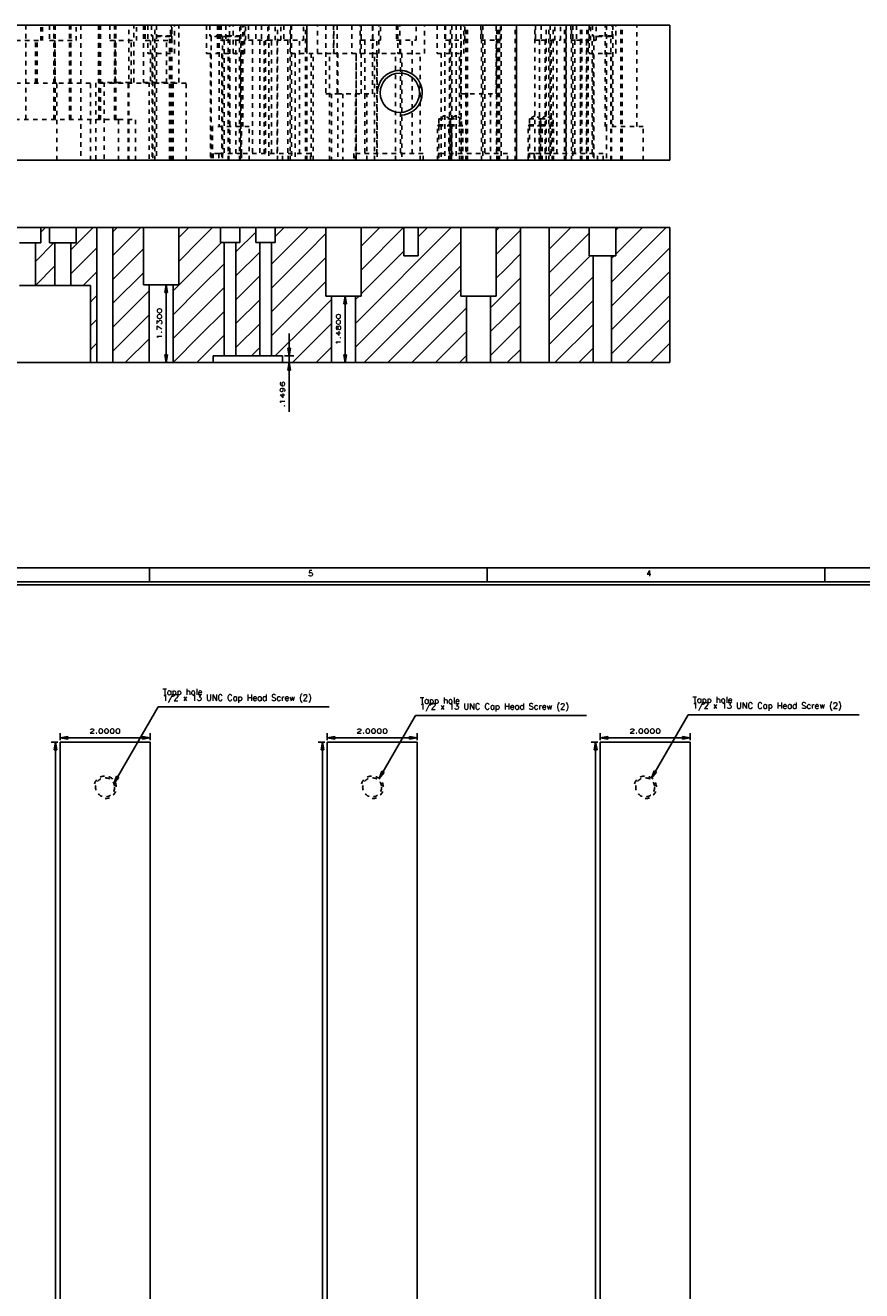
# Model space of a CAD drawing. Header units: inches. Extents: x 3 to 289, y 4 to 291.
# Tile 140 of 256: x 134 to 152, y 32 to 61. Entities that reach past the tile are written whole.
import ezdxf
from ezdxf.enums import TextEntityAlignment as Align

# ---------------------------------------------------------------- set-up
doc = ezdxf.new("R2010")
doc.units = ezdxf.units.IN
doc.header["$LTSCALE"] = 0.5
doc.header["$MEASUREMENT"] = 0
doc.linetypes.add('HIDDEN', pattern=[0.225, 0.15, -0.075])
for name, color, linetype in [('DIN', 7, 'Continuous'), ('DST', 7, 'Continuous'), ('MFB', 7, 'Continuous'), ('PLOTVIEW1', 7, 'Continuous')]:
    doc.layers.add(name, color=color, linetype=linetype)
doc.styles.add('VERO0-Simplex', font='simplex_.ttf')
doc.styles.add('VERO5-RomanD', font='romand__.ttf')

# ---------------------------------------------------------------- blocks, each defined once
blk = doc.blocks.new('ArrowheadClosed')
at = {"color": 0}
for p, q in [((0, 0), (-1, 0.18)), ((-1, 0.18), (-1, -0.18)), ((-1, -0.18), (0, 0))]:
    blk.add_line(p, q, dxfattribs=at)

msp = doc.modelspace()

# ---------------------------------------------------------------- linework, layer by layer
at = {"layer": 'DIN', "color": 254, "linetype": 'Continuous'}
for p, q in [((134.106, 56.092), (133.516, 56.092)), ((134.209, 56.092), (134.106, 55.988)), ((134.106, 56.092), (134.106, 55.751)), ((134.106, 56.092), (134.303, 56.092)), ((134.303, 55.751), (134.303, 56.092)), ((134.894, 56.092), (134.303, 56.092)), ((135.27, 56.092), (134.775, 55.597)), ((134.894, 56.092), (134.894, 55.751)), ((134.894, 56.092), (135.278, 56.092)), ((135.278, 56.092), (135.351, 56.092)), ((135.351, 53.092), (135.351, 56.092)), ((135.351, 56.092), (135.71, 56.092)), ((136.331, 56.092), (135.71, 55.471)), ((135.8, 56.092), (135.71, 56.001)), ((135.71, 56.092), (135.71, 53.092)), ((135.71, 56.092), (136.39, 56.092)), ((137.171, 56.092), (136.39, 56.092)), ((136.39, 54.822), (136.39, 56.092)), ((137.391, 56.092), (137.171, 55.871)), ((137.171, 56.092), (137.171, 54.822)), ((137.171, 56.092), (137.642, 56.092)), ((137.922, 56.092), (137.642, 55.812)), ((137.642, 56.092), (138.095, 56.092)), ((138.095, 55.761), (138.095, 56.092)), ((138.528, 56.092), (138.095, 56.092)), ((138.883, 55.992), (138.442, 55.551)), ((138.528, 56.092), (138.528, 55.761)), ((138.528, 56.092), (138.883, 56.092)), ((138.883, 55.761), (138.883, 56.092)), ((139.316, 56.092), (138.883, 56.092)), ((140.037, 56.086), (139.229, 55.278)), ((139.513, 56.092), (139.316, 55.895)), ((139.316, 56.092), (139.316, 55.761)), ((139.316, 56.092), (140.037, 56.092)), ((140.043, 56.092), (140.037, 56.086)), ((140.037, 56.092), (140.44, 56.092)), ((140.44, 54.572), (140.44, 56.092)), ((141.221, 56.092), (140.44, 56.092)), ((143.225, 56.092), (141.096, 53.963)), ((142.164, 56.092), (141.221, 55.148)), ((141.634, 56.092), (141.221, 55.679)), ((141.221, 56.092), (141.221, 54.572)), ((141.221, 56.092), (142.171, 56.092)), ((142.171, 56.092), (142.491, 56.092)), ((142.171, 55.467), (142.171, 56.092)), ((142.695, 56.092), (142.491, 55.888)), ((142.491, 56.092), (142.491, 55.467)), ((142.491, 56.092), (143.44, 56.092)), ((143.44, 54.572), (143.44, 56.092)), ((144.221, 56.092), (143.44, 56.092)), ((144.286, 56.092), (144.221, 56.027)), ((144.221, 56.092), (144.221, 54.572)), ((144.221, 56.092), (144.42, 56.092)), ((144.42, 56.092), (144.76, 56.092)), ((144.76, 56.036), (144.42, 55.696)), ((144.76, 53.092), (144.76, 56.092)), ((144.76, 56.092), (145.401, 56.092)), ((145.877, 56.092), (145.401, 55.616)), ((145.401, 56.092), (145.401, 53.092)), ((145.401, 56.092), (146.284, 56.092)), ((146.284, 55.968), (145.401, 55.085)), ((146.284, 55.467), (146.284, 56.092)), ((146.878, 56.092), (146.284, 56.092)), ((147.998, 56.092), (146.784, 54.877)), ((147.468, 56.092), (146.878, 55.501)), ((146.937, 56.092), (146.878, 56.032)), ((146.878, 56.092), (146.878, 55.467)), ((146.878, 56.092), (148.081, 56.092)), ((148.081, 56.092), (148.081, 53.092)), ((133.988, 55.751), (133.634, 55.751)), ((134.399, 55.751), (133.988, 55.34)), ((133.988, 55.751), (133.988, 54.806)), ((134.106, 55.751), (133.988, 55.751)), ((134.421, 55.751), (134.303, 55.751)), ((134.775, 55.751), (134.421, 55.751)), ((134.421, 54.806), (134.421, 55.751)), ((134.775, 55.751), (134.775, 54.806)), ((134.894, 55.751), (134.775, 55.751)), ((137.642, 55.812), (137.171, 55.341)), ((138.121, 55.761), (137.642, 55.282)), ((138.182, 55.761), (138.095, 55.761)), ((138.182, 53.241), (138.182, 55.761)), ((138.442, 55.761), (138.182, 55.761)), ((138.442, 55.761), (138.442, 53.241)), ((138.528, 55.761), (138.442, 55.761)), ((138.969, 55.761), (138.883, 55.761)), ((139.229, 55.761), (138.969, 55.761)), ((138.969, 53.241), (138.969, 55.761)), ((139.229, 55.761), (139.229, 53.241)), ((139.316, 55.761), (139.229, 55.761)), ((140.44, 55.958), (140.037, 55.555)), ((143.44, 55.776), (141.096, 53.432)), ((144.42, 55.696), (144.221, 55.497)), ((135.278, 55.569), (134.775, 55.067)), ((135.351, 55.642), (135.278, 55.569)), ((136.39, 55.62), (135.71, 54.941)), ((138.969, 55.548), (138.442, 55.021)), ((140.037, 55.555), (139.229, 54.747)), ((140.44, 55.428), (140.037, 55.025)), ((142.171, 55.567), (141.221, 54.618)), ((142.491, 55.467), (142.171, 55.467)), ((144.76, 55.506), (144.42, 55.165)), ((146.312, 55.467), (145.401, 54.555)), ((146.378, 55.467), (146.284, 55.467)), ((146.378, 53.092), (146.378, 55.467)), ((146.784, 55.467), (146.378, 55.467)), ((148.081, 55.644), (146.784, 54.347)), ((146.843, 55.467), (146.784, 55.408)), ((146.784, 55.467), (146.784, 53.092)), ((146.878, 55.467), (146.784, 55.467)), ((134.421, 55.243), (133.988, 54.809)), ((137.642, 55.282), (137.046, 54.686)), ((138.182, 55.291), (137.642, 54.751)), ((143.44, 55.246), (141.286, 53.092)), ((144.42, 55.165), (144.221, 54.966)), ((135.278, 55.039), (135.045, 54.806)), ((135.351, 55.112), (135.278, 55.039)), ((136.39, 55.09), (135.71, 54.41)), ((138.969, 55.018), (138.442, 54.49)), ((140.037, 55.025), (139.229, 54.217)), ((140.44, 54.898), (140.037, 54.495)), ((144.76, 54.975), (144.42, 54.635)), ((146.378, 55.001), (145.401, 54.025)), ((148.081, 55.114), (146.784, 53.817)), ((133.634, 54.806), (133.988, 54.806)), ((133.988, 54.806), (134.421, 54.806)), ((134.421, 54.806), (134.775, 54.806)), ((134.775, 54.806), (135.209, 54.806)), ((135.209, 54.806), (135.209, 53.092)), ((135.351, 54.582), (135.278, 54.509)), ((136.515, 54.685), (135.71, 53.88)), ((136.515, 54.822), (136.39, 54.822)), ((136.515, 53.092), (136.515, 54.822)), ((137.046, 54.822), (136.515, 54.822)), ((137.046, 54.822), (137.046, 53.092)), ((137.171, 54.822), (137.046, 54.822)), ((137.642, 54.751), (137.046, 54.155)), ((138.182, 54.761), (137.642, 54.221)), ((140.565, 54.572), (140.44, 54.572)), ((140.565, 53.092), (140.565, 54.572)), ((141.096, 54.572), (140.565, 54.572)), ((141.175, 54.572), (141.096, 54.493)), ((141.096, 54.572), (141.096, 53.092)), ((141.221, 54.572), (141.096, 54.572)), ((143.44, 54.716), (141.816, 53.092)), ((143.565, 54.572), (143.44, 54.572)), ((143.565, 53.092), (143.565, 54.572)), ((144.096, 54.572), (143.565, 54.572)), ((144.42, 54.635), (144.096, 54.311)), ((144.096, 54.572), (144.096, 53.092)), ((144.221, 54.572), (144.096, 54.572)), ((148.081, 54.583), (146.784, 53.286)), ((135.278, 54.509), (135.209, 54.439)), ((138.969, 54.488), (138.442, 53.96)), ((140.037, 54.495), (139.229, 53.687)), ((140.565, 54.492), (140.037, 53.964)), ((143.565, 54.31), (142.346, 53.092)), ((144.76, 54.445), (144.42, 54.105)), ((146.378, 54.471), (145.401, 53.494)), ((135.351, 54.051), (135.278, 53.978)), ((136.515, 54.154), (135.71, 53.35)), ((137.642, 54.221), (137.046, 53.625)), ((138.182, 54.23), (137.642, 53.691)), ((144.42, 54.105), (144.096, 53.781)), ((148.081, 54.053), (147.119, 53.092)), ((135.278, 53.978), (135.209, 53.909)), ((138.969, 53.957), (138.442, 53.43)), ((140.037, 53.964), (139.314, 53.241)), ((140.565, 53.962), (140.037, 53.434)), ((143.565, 53.78), (142.877, 53.092)), ((144.76, 53.915), (144.42, 53.574)), ((146.378, 53.941), (145.528, 53.092)), ((135.278, 53.448), (135.209, 53.378)), ((135.351, 53.521), (135.278, 53.448)), ((136.515, 53.624), (135.982, 53.092)), ((137.642, 53.691), (137.046, 53.095)), ((138.182, 53.7), (137.642, 53.16)), ((140.037, 53.434), (139.695, 53.092)), ((144.42, 53.574), (144.096, 53.25)), ((148.081, 53.523), (147.65, 53.092)), ((137.642, 53.16), (137.573, 53.092)), ((137.938, 53.092), (137.938, 53.241)), ((137.938, 53.241), (138.182, 53.241)), ((138.182, 53.241), (138.442, 53.241)), ((138.442, 53.241), (138.969, 53.241)), ((138.969, 53.427), (138.784, 53.241)), ((138.969, 53.241), (139.229, 53.241)), ((139.229, 53.241), (139.473, 53.241)), ((139.473, 53.241), (139.473, 53.092)), ((140.565, 53.432), (140.225, 53.092)), ((143.565, 53.25), (143.407, 53.092)), ((144.76, 53.384), (144.468, 53.092)), ((146.378, 53.41), (146.059, 53.092)), ((135.209, 53.092), (133.201, 53.092)), ((135.278, 53.092), (135.209, 53.092)), ((135.351, 53.092), (135.278, 53.092)), ((135.71, 53.092), (135.351, 53.092)), ((136.515, 53.092), (135.71, 53.092)), ((136.515, 53.094), (136.513, 53.092)), ((137.046, 53.092), (136.515, 53.092)), ((137.642, 53.092), (137.046, 53.092)), ((137.938, 53.092), (137.642, 53.092)), ((139.473, 53.092), (137.938, 53.092)), ((140.037, 53.092), (139.473, 53.092)), ((140.565, 53.092), (140.037, 53.092)), ((141.096, 53.092), (140.565, 53.092)), ((143.565, 53.092), (141.096, 53.092)), ((144.096, 53.092), (143.565, 53.092)), ((144.42, 53.092), (144.096, 53.092)), ((144.76, 53.092), (144.42, 53.092)), ((145.401, 53.092), (144.76, 53.092)), ((146.378, 53.092), (145.401, 53.092)), ((146.784, 53.092), (146.378, 53.092)), ((148.081, 53.092), (146.784, 53.092))]:
    msp.add_line(p, q, dxfattribs=at)
at = {"layer": 'DIN', "color": 56, "linetype": 'Continuous'}
for p, q in [((136.996, 54.822), (136.792, 54.822)), ((136.892, 53.092), (136.892, 54.822)), ((140.615, 54.572), (140.967, 54.572)), ((140.867, 53.092), (140.867, 54.572)), ((139.624, 53.241), (139.624, 53.741)), ((139.523, 53.241), (139.724, 53.241)), ((139.624, 53.092), (139.624, 53.241)), ((136.996, 53.092), (136.792, 53.092)), ((139.523, 53.092), (139.724, 53.092)), ((139.624, 51.999), (139.624, 53.092)), ((140.615, 53.092), (140.967, 53.092))]:
    msp.add_line(p, q, dxfattribs=at)
at = {"layer": 'DST', "color": 56, "linetype": 'Continuous'}
for p, q in [((134.534, 44.703), (134.534, 44.853)), ((134.534, 44.753), (136.534, 44.753)), ((136.534, 44.703), (136.534, 44.853)), ((140.466, 44.703), (140.466, 44.853)), ((140.466, 44.753), (142.466, 44.753)), ((142.466, 44.703), (142.466, 44.853)), ((146.531, 44.703), (146.531, 44.853)), ((146.531, 44.753), (148.531, 44.753)), ((148.531, 44.703), (148.531, 44.853)), ((134.484, 44.653), (134.334, 44.653)), ((134.434, 18.153), (134.434, 44.653)), ((140.416, 44.653), (140.266, 44.653)), ((140.366, 18.153), (140.366, 44.653)), ((146.481, 44.653), (146.331, 44.653)), ((146.431, 18.153), (146.431, 44.653))]:
    msp.add_line(p, q, dxfattribs=at)
at = {"layer": 'DST', "color": 9, "linetype": 'Continuous'}
for p, q in [((134.534, 18.153), (134.534, 44.653)), ((134.534, 44.653), (136.534, 44.653)), ((136.534, 44.653), (136.534, 18.153)), ((140.466, 18.153), (140.466, 44.653)), ((140.466, 44.653), (142.466, 44.653)), ((142.466, 44.653), (142.466, 18.153)), ((146.531, 18.153), (146.531, 44.653)), ((146.531, 44.653), (148.531, 44.653)), ((148.531, 44.653), (148.531, 18.153))]:
    msp.add_line(p, q, dxfattribs=at)
at = {"layer": 'DST', "color": 254, "linetype": 'HIDDEN'}
for centre in [(135.534, 43.653), (141.466, 43.653), (147.531, 43.653)]:
    msp.add_circle(centre, 0.211, dxfattribs=at)
for centre in [(135.534, 43.653), (141.466, 43.653), (147.531, 43.653)]:
    msp.add_arc(centre, 0.25, 270, 180, dxfattribs=at)
at = {"layer": 'MFB', "color": 254, "linetype": 'Continuous'}
for p, q in [((148.081, 60.589), (117.581, 60.589)), ((148.081, 60.589), (148.081, 57.589)), ((117.581, 57.589), (148.081, 57.589))]:
    msp.add_line(p, q, dxfattribs=at)
at = {"layer": 'MFB', "color": 254, "linetype": 'HIDDEN'}
for p, q in [((133.773, 58.497), (133.773, 60.589)), ((134.106, 60.248), (134.106, 60.589)), ((134.144, 60.248), (134.144, 60.589)), ((134.303, 60.589), (134.303, 60.248)), ((134.398, 58.497), (134.398, 60.589)), ((134.429, 60.589), (134.429, 58.497)), ((134.742, 58.497), (134.742, 60.589)), ((134.773, 58.497), (134.773, 60.589)), ((134.894, 60.248), (134.894, 60.589)), ((134.999, 60.589), (134.999, 57.589)), ((135.39, 60.589), (135.39, 59.319)), ((135.398, 58.497), (135.398, 60.589)), ((135.429, 60.589), (135.429, 58.497)), ((135.641, 60.589), (135.641, 60.248)), ((135.742, 58.497), (135.742, 60.589)), ((135.773, 58.497), (135.773, 60.589)), ((136.062, 57.589), (136.062, 60.589)), ((136.171, 59.319), (136.171, 60.589)), ((136.231, 60.248), (136.231, 60.589)), ((136.39, 60.589), (136.39, 59.319)), ((136.428, 60.589), (136.428, 60.248)), ((136.484, 60.589), (136.484, 59.964)), ((136.562, 60.589), (136.562, 60.357)), ((136.643, 57.589), (136.643, 60.589)), ((136.674, 60.589), (136.674, 57.589)), ((136.987, 57.589), (136.987, 60.589)), ((136.999, 60.357), (136.999, 60.589)), ((137.018, 57.589), (137.018, 60.589)), ((137.019, 60.248), (137.019, 60.589)), ((137.078, 59.964), (137.078, 60.589)), ((137.171, 59.319), (137.171, 60.589)), ((137.784, 60.589), (137.784, 59.964)), ((137.862, 60.589), (137.862, 60.357)), ((138.034, 60.589), (138.034, 59.964)), ((138.065, 60.589), (138.065, 58.339)), ((138.095, 60.589), (138.095, 60.258)), ((138.112, 60.589), (138.112, 60.357)), ((138.22, 60.589), (138.22, 60.258)), ((138.299, 60.357), (138.299, 60.589)), ((138.378, 59.964), (138.378, 60.589)), ((138.528, 60.258), (138.528, 60.589)), ((138.549, 60.589), (138.549, 57.589)), ((138.596, 58.339), (138.596, 60.589)), ((138.628, 59.964), (138.628, 60.589)), ((138.653, 60.258), (138.653, 60.589)), ((138.72, 60.589), (138.72, 60.258)), ((138.883, 60.589), (138.883, 60.258)), ((139.008, 60.589), (139.008, 60.258)), ((139.153, 60.258), (139.153, 60.589)), ((139.174, 60.589), (139.174, 57.589)), ((139.316, 60.258), (139.316, 60.589)), ((139.362, 57.589), (139.362, 60.589)), ((139.441, 60.258), (139.441, 60.589)), ((139.508, 60.589), (139.508, 60.258)), ((139.643, 57.589), (139.643, 60.589)), ((139.659, 60.589), (139.659, 59.964)), ((139.674, 60.589), (139.674, 57.589)), ((139.941, 60.258), (139.941, 60.589)), ((139.987, 57.589), (139.987, 60.589)), ((140.018, 60.589), (140.018, 59.964)), ((140.018, 57.589), (140.018, 60.589)), ((140.253, 59.964), (140.253, 60.589)), ((140.44, 60.589), (140.44, 59.069)), ((140.609, 60.589), (140.609, 59.964)), ((140.612, 59.964), (140.612, 60.589)), ((140.69, 60.589), (140.69, 59.069)), ((141.018, 60.589), (141.018, 59.964)), ((141.203, 59.964), (141.203, 60.589)), ((141.22, 60.589), (141.22, 60.258)), ((141.221, 59.069), (141.221, 60.589)), ((141.471, 59.069), (141.471, 60.589)), ((141.484, 60.589), (141.484, 59.964)), ((141.612, 59.964), (141.612, 60.589)), ((141.653, 60.258), (141.653, 60.589)), ((142.008, 60.589), (142.008, 60.258)), ((142.034, 60.589), (142.034, 59.964)), ((142.078, 59.964), (142.078, 60.589)), ((142.441, 60.258), (142.441, 60.589)), ((142.628, 59.964), (142.628, 60.589)), ((142.909, 60.589), (142.909, 59.964)), ((143.081, 60.589), (143.081, 57.589)), ((143.095, 60.589), (143.095, 60.258)), ((143.206, 57.589), (143.206, 60.589)), ((143.237, 60.589), (143.237, 57.589)), ((143.331, 60.589), (143.331, 57.589)), ((143.44, 60.589), (143.44, 59.069)), ((143.503, 59.964), (143.503, 60.589)), ((143.528, 60.258), (143.528, 60.589)), ((143.549, 57.589), (143.549, 60.589)), ((143.581, 57.589), (143.581, 60.589)), ((143.883, 60.589), (143.883, 60.258)), ((143.893, 57.589), (143.893, 60.589)), ((143.924, 60.589), (143.924, 57.589)), ((144.221, 59.069), (144.221, 60.589)), ((144.237, 57.589), (144.237, 60.589)), ((144.268, 57.589), (144.268, 60.589)), ((144.298, 57.589), (144.298, 60.589)), ((144.316, 60.258), (144.316, 60.589)), ((144.329, 60.589), (144.329, 57.589)), ((144.642, 57.589), (144.642, 60.589)), ((144.673, 57.589), (144.673, 60.589)), ((144.674, 60.589), (144.674, 57.589)), ((145.081, 57.589), (145.081, 60.589)), ((145.095, 60.589), (145.095, 60.258)), ((145.22, 60.589), (145.22, 60.258)), ((145.331, 57.589), (145.331, 60.589)), ((145.393, 57.589), (145.393, 60.589)), ((145.424, 60.589), (145.424, 57.589)), ((145.487, 57.589), (145.487, 60.589)), ((145.528, 60.258), (145.528, 60.589)), ((145.653, 60.258), (145.653, 60.589)), ((145.737, 57.589), (145.737, 60.589)), ((145.748, 57.589), (145.748, 60.589)), ((145.768, 57.589), (145.768, 60.589)), ((145.779, 60.589), (145.779, 57.589)), ((145.883, 60.589), (145.883, 60.258)), ((145.893, 57.589), (145.893, 60.589)), ((145.924, 60.589), (145.924, 57.589)), ((146.008, 60.589), (146.008, 60.258)), ((146.092, 57.589), (146.092, 60.589)), ((146.123, 57.589), (146.123, 60.589)), ((146.237, 57.589), (146.237, 60.589)), ((146.268, 57.589), (146.268, 60.589)), ((146.284, 60.589), (146.284, 59.964)), ((146.316, 60.258), (146.316, 60.589)), ((146.362, 60.589), (146.362, 60.357)), ((146.441, 60.258), (146.441, 60.589)), ((146.643, 58.339), (146.643, 60.589)), ((146.674, 60.589), (146.674, 58.339)), ((146.799, 60.357), (146.799, 60.589)), ((146.815, 60.589), (146.815, 58.339)), ((146.878, 59.964), (146.878, 60.589)), ((146.987, 57.589), (146.987, 60.589)), ((147.018, 57.589), (147.018, 60.589)), ((147.346, 58.339), (147.346, 60.589)), ((133.553, 60.248), (134.144, 60.248)), ((133.988, 59.303), (133.988, 60.248)), ((134.025, 59.303), (134.025, 60.248)), ((134.303, 60.248), (134.894, 60.248)), ((134.421, 60.248), (134.421, 59.303)), ((134.775, 59.303), (134.775, 60.248)), ((135.641, 60.248), (136.231, 60.248)), ((135.759, 60.248), (135.759, 59.303)), ((136.113, 59.303), (136.113, 60.248)), ((136.428, 60.248), (137.019, 60.248)), ((136.546, 60.248), (136.546, 59.303)), ((136.999, 60.357), (136.562, 60.357)), ((136.562, 60.357), (136.593, 60.339)), ((136.968, 60.339), (136.593, 60.339)), ((136.593, 60.339), (136.593, 57.589)), ((136.9, 59.303), (136.9, 60.248)), ((136.968, 60.339), (136.999, 60.357)), ((136.968, 57.589), (136.968, 60.339)), ((138.299, 60.357), (137.862, 60.357)), ((137.862, 60.357), (137.893, 60.339)), ((138.268, 60.339), (137.893, 60.339)), ((137.893, 60.339), (137.893, 57.589)), ((138.095, 60.258), (138.22, 60.258)), ((138.112, 60.357), (138.143, 60.339)), ((138.143, 60.339), (138.143, 57.589)), ((138.182, 60.258), (138.182, 57.738)), ((138.22, 60.258), (138.653, 60.258)), ((138.268, 60.339), (138.299, 60.357)), ((138.268, 57.589), (138.268, 60.339)), ((138.518, 60.339), (138.268, 60.339)), ((138.549, 60.357), (138.299, 60.357)), ((138.307, 60.258), (138.307, 57.738)), ((138.442, 57.738), (138.442, 60.258)), ((138.518, 60.339), (138.549, 60.357)), ((138.518, 57.589), (138.518, 60.339)), ((138.567, 57.738), (138.567, 60.258)), ((138.72, 60.258), (139.153, 60.258)), ((138.807, 60.258), (138.807, 57.738)), ((138.969, 60.258), (138.969, 57.738)), ((139.067, 57.738), (139.067, 60.258)), ((139.094, 60.258), (139.094, 57.738)), ((139.153, 60.258), (139.441, 60.258)), ((139.229, 57.738), (139.229, 60.258)), ((139.354, 57.738), (139.354, 60.258)), ((139.508, 60.258), (139.941, 60.258)), ((139.594, 60.258), (139.594, 57.738)), ((139.854, 57.738), (139.854, 60.258)), ((141.22, 60.258), (141.653, 60.258)), ((141.307, 60.258), (141.307, 57.738)), ((141.567, 57.738), (141.567, 60.258)), ((142.008, 60.258), (142.441, 60.258)), ((142.094, 60.258), (142.094, 57.738)), ((142.354, 57.738), (142.354, 60.258)), ((143.095, 60.258), (143.528, 60.258)), ((143.182, 60.258), (143.182, 57.738)), ((143.442, 57.738), (143.442, 60.258)), ((143.883, 60.258), (144.316, 60.258)), ((143.969, 60.258), (143.969, 57.738)), ((144.229, 57.738), (144.229, 60.258)), ((145.095, 60.258), (145.22, 60.258)), ((145.182, 60.258), (145.182, 57.738)), ((145.22, 60.258), (145.653, 60.258)), ((145.307, 60.258), (145.307, 57.738)), ((145.442, 57.738), (145.442, 60.258)), ((145.567, 57.738), (145.567, 60.258)), ((145.883, 60.258), (146.008, 60.258)), ((145.969, 60.258), (145.969, 57.738)), ((146.008, 60.258), (146.441, 60.258)), ((146.094, 60.258), (146.094, 57.738)), ((146.229, 57.738), (146.229, 60.258)), ((146.354, 57.738), (146.354, 60.258)), ((146.799, 60.357), (146.362, 60.357)), ((146.362, 60.357), (146.393, 60.339)), ((146.768, 60.339), (146.393, 60.339)), ((146.393, 60.339), (146.393, 57.589)), ((146.768, 60.339), (146.799, 60.357)), ((146.768, 57.589), (146.768, 60.339)), ((136.484, 59.964), (137.078, 59.964)), ((136.578, 59.964), (136.578, 57.589)), ((136.984, 57.589), (136.984, 59.964)), ((137.784, 59.964), (138.378, 59.964)), ((137.878, 59.964), (137.878, 57.589)), ((138.128, 59.964), (138.128, 57.589)), ((138.284, 57.589), (138.284, 59.964)), ((138.378, 59.964), (138.628, 59.964)), ((138.534, 57.589), (138.534, 59.964)), ((139.659, 59.964), (140.253, 59.964)), ((139.753, 59.964), (139.753, 57.589)), ((140.112, 59.964), (140.112, 57.589)), ((140.159, 57.589), (140.159, 59.964)), ((140.253, 59.964), (140.609, 59.964)), ((140.518, 57.589), (140.518, 59.964)), ((140.609, 59.964), (141.203, 59.964)), ((140.703, 59.964), (140.703, 57.589)), ((141.109, 57.589), (141.109, 59.964)), ((141.112, 59.964), (141.112, 57.589)), ((141.203, 59.964), (141.484, 59.964)), ((141.484, 59.964), (142.034, 59.964)), ((141.518, 57.589), (141.518, 59.964)), ((141.578, 59.964), (141.578, 57.589)), ((141.984, 57.589), (141.984, 59.964)), ((142.034, 59.964), (142.628, 59.964)), ((142.128, 59.964), (142.128, 57.589)), ((142.534, 57.589), (142.534, 59.964)), ((142.909, 59.964), (143.503, 59.964)), ((143.003, 59.964), (143.003, 57.589)), ((143.409, 57.589), (143.409, 59.964)), ((146.284, 59.964), (146.878, 59.964)), ((146.378, 59.964), (146.378, 57.589)), ((146.784, 57.589), (146.784, 59.964)), ((134.459, 59.303), (132.451, 59.303)), ((134.459, 57.589), (134.459, 59.303)), ((135.209, 59.303), (134.459, 59.303)), ((135.209, 57.589), (135.209, 59.303)), ((137.334, 59.303), (135.326, 59.303)), ((135.326, 59.303), (135.326, 57.589)), ((135.39, 59.319), (136.171, 59.319)), ((135.515, 59.319), (135.515, 57.589)), ((136.046, 57.589), (136.046, 59.319)), ((136.39, 59.319), (137.171, 59.319)), ((136.515, 59.319), (136.515, 57.589)), ((137.046, 57.589), (137.046, 59.319)), ((137.334, 57.589), (137.334, 59.303)), ((140.44, 59.069), (140.69, 59.069)), ((140.565, 59.069), (140.565, 57.589)), ((140.69, 59.069), (141.471, 59.069)), ((140.815, 59.069), (140.815, 57.589)), ((141.096, 57.589), (141.096, 59.069)), ((141.346, 57.589), (141.346, 59.069)), ((143.44, 59.069), (144.221, 59.069)), ((143.565, 59.069), (143.565, 57.589)), ((144.096, 57.589), (144.096, 59.069)), ((133.335, 58.497), (135.835, 58.497)), ((135.835, 57.589), (135.835, 58.497)), ((135.835, 58.497), (136.21, 58.497)), ((136.21, 57.589), (136.21, 58.497)), ((143.075, 58.582), (142.947, 58.508)), ((142.947, 58.508), (143.197, 58.508)), ((142.947, 58.508), (142.947, 58.351)), ((143.204, 58.508), (143.075, 58.582)), ((143.325, 58.582), (143.197, 58.508)), ((143.197, 58.508), (143.454, 58.508)), ((143.197, 58.508), (143.197, 58.351)), ((143.204, 58.351), (143.204, 58.508)), ((143.454, 58.508), (143.325, 58.582)), ((143.454, 58.351), (143.454, 58.508)), ((145.086, 58.582), (144.958, 58.508)), ((144.958, 58.508), (145.208, 58.508)), ((144.958, 58.508), (144.958, 58.351)), ((145.215, 58.508), (145.086, 58.582)), ((145.336, 58.582), (145.208, 58.508)), ((145.208, 58.508), (145.465, 58.508)), ((145.208, 58.508), (145.208, 58.351)), ((145.215, 58.351), (145.215, 58.508)), ((145.465, 58.508), (145.336, 58.582)), ((145.465, 58.351), (145.465, 58.508)), ((137.924, 58.339), (137.924, 57.589)), ((138.737, 58.339), (137.924, 58.339)), ((138.737, 57.589), (138.737, 58.339)), ((142.947, 58.379), (142.919, 58.351)), ((142.919, 57.589), (142.919, 58.351)), ((143.231, 58.351), (142.919, 58.351)), ((142.947, 58.379), (143.204, 58.379)), ((142.947, 58.351), (143.197, 58.351)), ((142.947, 58.351), (142.947, 57.589)), ((143.197, 58.379), (143.169, 58.351)), ((143.169, 57.589), (143.169, 58.351)), ((143.481, 58.351), (143.169, 58.351)), ((143.197, 58.379), (143.454, 58.379)), ((143.197, 58.351), (143.454, 58.351)), ((143.197, 58.351), (143.197, 57.589)), ((143.204, 58.379), (143.231, 58.351)), ((143.204, 57.589), (143.204, 58.351)), ((143.231, 57.589), (143.231, 58.351)), ((143.454, 58.379), (143.481, 58.351)), ((143.454, 57.589), (143.454, 58.351)), ((143.481, 57.589), (143.481, 58.351)), ((144.958, 58.379), (144.93, 58.351)), ((144.93, 57.589), (144.93, 58.351)), ((145.242, 58.351), (144.93, 58.351)), ((144.958, 58.379), (145.215, 58.379)), ((144.958, 58.351), (145.208, 58.351)), ((144.958, 58.351), (144.958, 57.589)), ((145.208, 58.379), (145.18, 58.351)), ((145.18, 57.589), (145.18, 58.351)), ((145.492, 58.351), (145.18, 58.351)), ((145.208, 58.379), (145.465, 58.379)), ((145.208, 58.351), (145.465, 58.351)), ((145.208, 58.351), (145.208, 57.589)), ((145.215, 58.379), (145.242, 58.351)), ((145.215, 57.589), (145.215, 58.351)), ((145.242, 57.589), (145.242, 58.351)), ((145.465, 58.379), (145.492, 58.351)), ((145.465, 57.589), (145.465, 58.351)), ((145.492, 57.589), (145.492, 58.351)), ((146.674, 58.339), (146.674, 57.589)), ((147.487, 58.339), (146.674, 58.339)), ((147.487, 57.589), (147.487, 58.339)), ((138.063, 57.738), (137.938, 57.738)), ((137.938, 57.738), (137.938, 57.589)), ((138.563, 57.738), (138.063, 57.738)), ((138.063, 57.738), (138.063, 57.589)), ((140.098, 57.738), (138.563, 57.738)), ((138.563, 57.738), (138.563, 57.589)), ((139.473, 57.589), (139.473, 57.738)), ((139.598, 57.589), (139.598, 57.738)), ((140.098, 57.589), (140.098, 57.738)), ((142.598, 57.738), (141.063, 57.738)), ((141.063, 57.738), (141.063, 57.589)), ((142.598, 57.589), (142.598, 57.738)), ((144.473, 57.738), (142.938, 57.738)), ((142.938, 57.738), (142.938, 57.589)), ((144.473, 57.589), (144.473, 57.738)), ((145.063, 57.738), (144.938, 57.738)), ((144.938, 57.738), (144.938, 57.589)), ((146.598, 57.738), (145.063, 57.738)), ((145.063, 57.738), (145.063, 57.589)), ((146.473, 57.589), (146.473, 57.738)), ((146.598, 57.589), (146.598, 57.738))]:
    msp.add_line(p, q, dxfattribs=at)
at = {"layer": 'MFB', "color": 56, "linetype": 'Continuous'}
for p, q in [((135.727, 43.737), (136.712, 45.442)), ((136.712, 45.442), (140.512, 45.442)), ((141.62, 43.85), (142.428, 45.248)), ((142.428, 45.248), (146.228, 45.248)), ((147.673, 43.859), (148.485, 45.266)), ((148.485, 45.266), (152.285, 45.266))]:
    msp.add_line(p, q, dxfattribs=at)
at = {"layer": 'MFB', "color": 254, "linetype": 'Continuous', "extrusion": (0, 0, -1)}
msp.add_circle((-142.081, 59.089), 0.437, dxfattribs=at)
at = {"layer": 'MFB', "color": 2, "linetype": 'Continuous'}
msp.add_arc((142.081, 59.089), 0.5, 270, 180, dxfattribs=at)
at = {"layer": 'MFB', "color": 254, "linetype": 'HIDDEN'}
msp.add_arc((142.081, 59.089), 0.5, 270, 180, dxfattribs=at)
at = {"layer": 'PLOTVIEW1', "color": 97, "linetype": 'Continuous'}
for p, q in [((172.772, 48.53), (115.272, 48.53)), ((136.522, 48.53), (136.522, 48.218)), ((144.022, 48.53), (144.022, 48.218)), ((151.522, 48.53), (151.522, 48.218)), ((172.772, 48.218), (115.272, 48.218)), ((172.772, 48.155), (115.272, 48.155))]:
    msp.add_line(p, q, dxfattribs=at)

# ---------------------------------------------------------------- block references
at = {"layer": 'DIN', "color": 56, "linetype": 'Continuous', "xscale": 0.170138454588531, "yscale": 0.170138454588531, "zscale": 0.170138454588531, "rotation": 90}
for p in [(136.892, 54.822), (140.867, 54.572), (139.624, 53.092)]:
    msp.add_blockref('ArrowheadClosed', p, dxfattribs=at)
at = {"layer": 'DIN', "color": 56, "linetype": 'Continuous', "extrusion": (0, 0, -1), "xscale": 0.170138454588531, "yscale": 0.170138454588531, "zscale": 0.170138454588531, "rotation": 270}
for p in [(-136.892, 53.092), (-139.624, 53.241), (-140.867, 53.092)]:
    msp.add_blockref('ArrowheadClosed', p, dxfattribs=at)
at = {"layer": 'DST', "color": 56, "linetype": 'Continuous', "extrusion": (0, 0, -1), "xscale": 0.170138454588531, "yscale": 0.170138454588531, "zscale": 0.170138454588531}
for p in [(-134.534, 44.753), (-140.466, 44.753), (-146.531, 44.753)]:
    msp.add_blockref('ArrowheadClosed', p, dxfattribs=at)
at = {"layer": 'DST', "color": 56, "linetype": 'Continuous', "xscale": 0.170138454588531, "yscale": 0.170138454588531, "zscale": 0.170138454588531}
for p in [(136.534, 44.753), (142.466, 44.753), (148.531, 44.753)]:
    msp.add_blockref('ArrowheadClosed', p, dxfattribs=at)
at = {"layer": 'DST', "color": 56, "linetype": 'Continuous', "xscale": 0.170138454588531, "yscale": 0.170138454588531, "zscale": 0.170138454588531, "rotation": 90}
for p in [(134.434, 44.653), (140.366, 44.653), (146.431, 44.653)]:
    msp.add_blockref('ArrowheadClosed', p, dxfattribs=at)
at = {"layer": 'MFB', "color": 56, "linetype": 'Continuous', "extrusion": (0, 0, -1), "xscale": 0.170138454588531, "yscale": 0.170138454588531, "zscale": 0.170138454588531}
for p, rotation in [((-135.727, 43.737), 299.9999999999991), ((-141.62, 43.85), 300.0000000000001), ((-147.673, 43.859), 300.0000000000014)]:
    msp.add_blockref('ArrowheadClosed', p, dxfattribs=dict(at, rotation=rotation))

# ---------------------------------------------------------------- texts
at = {"layer": 'DIN', "color": 7, "linetype": 'Continuous', "style": 'VERO0-Simplex'}
for s, width, p, p2 in [('1.7300', 1.410379, (136.792, 53.607), (136.792, 54.307)), ('1.4800', 1.410379, (140.767, 53.482), (140.767, 54.182)), ('.1496', 1.440535, (139.524, 52.099), (139.524, 52.679))]:
    msp.add_text(s, height=0.1, rotation=90, dxfattribs=dict(at, width=width)).set_placement(p, p2, align=Align.FIT)
at = {"layer": 'DST', "color": 230, "linetype": 'Continuous', "style": 'VERO0-Simplex', "width": 1.358929}
for p, p2 in [((135.184, 44.853), (135.884, 44.853)), ((141.116, 44.853), (141.816, 44.853)), ((147.181, 44.853), (147.881, 44.853))]:
    msp.add_text('2.0000', height=0.1, dxfattribs=at).set_placement(p, p2, align=Align.FIT)
at = {"layer": 'MFB', "color": 7, "linetype": 'Continuous', "char_height": 0.135, "attachment_point": 1, "line_spacing_factor": 0.575, "style": 'VERO0-Simplex'}
for insert in [(136.812, 45.842), (142.528, 45.648), (148.585, 45.666)]:
    msp.add_mtext('Tapp hole\\P1/2 x 13 UNC Cap Head Screw (2)', dxfattribs=dict(at, insert=insert))
at = {"layer": 'PLOTVIEW1', "color": 56, "linetype": 'Continuous', "style": 'VERO5-RomanD', "width": 0.999731}
for s, p, p2 in [('5', (140.042, 48.345), (140.159, 48.345)), ('4', (147.554, 48.345), (147.671, 48.345))]:
    msp.add_text(s, height=0.125, dxfattribs=at).set_placement(p, p2, align=Align.FIT)

doc.saveas('drawing.dxf')
